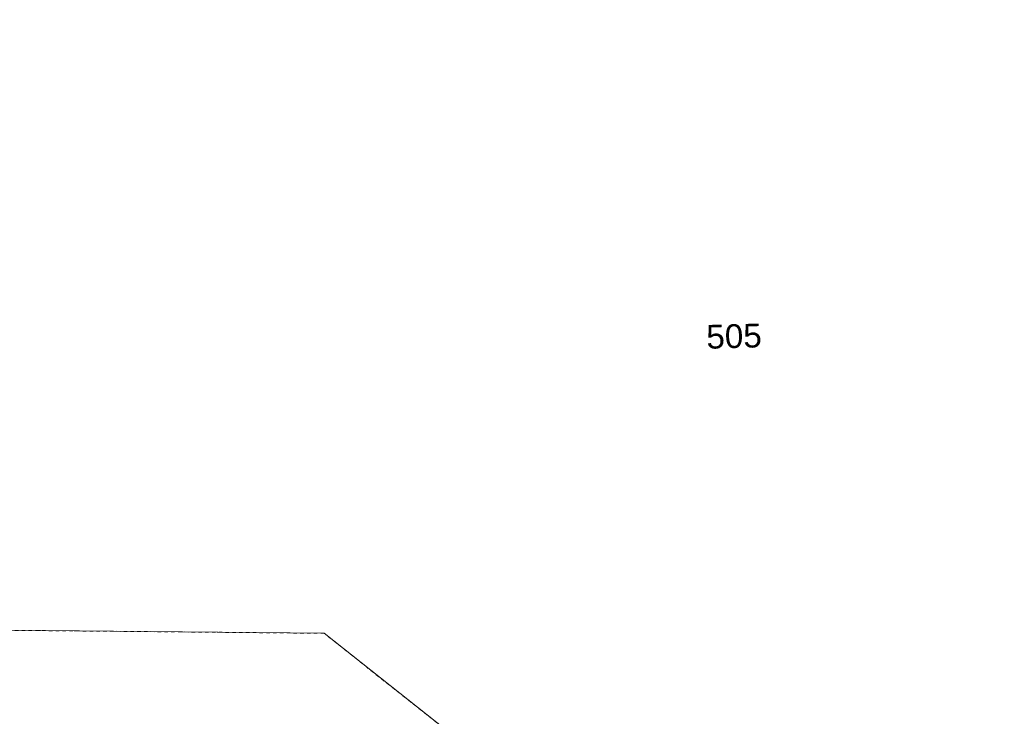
# Model space of a CAD drawing. Header units: millimetres. Extents: x -191 to 81095, y -508122 to 28741.
# Tile 104 of 255: x 4952 to 4981, y 10073 to 10093. Entities that reach past the tile are written whole.
import ezdxf

# ---------------------------------------------------------------- set-up
doc = ezdxf.new("R2010")
doc.units = ezdxf.units.MM
doc.linetypes.add('VE22-087 DB - VST Hervest-Dorsten ALK VA2736$0$1', pattern=[0])
doc.linetypes.add('VE22-087 DB - VST Hervest-Dorsten ALK VA2736$0$2', pattern=[0.16, 0.06, -0.1])
for name, color, linetype, lineweight in [('VE22-087 DB - VST Hervest-Dorsten ALK VA2736$0$AX_Flurstueck', 9, 'VE22-087 DB - VST Hervest-Dorsten ALK VA2736$0$1', 18), ('VE22-087 DB - VST Hervest-Dorsten ALK VA2736$0$AX_Weg', 7, 'VE22-087 DB - VST Hervest-Dorsten ALK VA2736$0$1', 18), ('VE22-087 DB - VST Hervest-Dorsten ALK VA2736$0$Flurgrenzen', 9, 'VE22-087 DB - VST Hervest-Dorsten ALK VA2736$0$1', 18)]:
    doc.layers.add(name, color=color, linetype=linetype, lineweight=lineweight)
doc.layers.add('XREF ALK Kataster', color=251, linetype='Continuous')
doc.styles.add('VE22-087 DB - VST Hervest-Dorsten ALK VA2736$0$0', font='arial.ttf')

# ---------------------------------------------------------------- blocks, each defined once
blk = doc.blocks.new('VE22-087 DB - VST Hervest-Dorsten ALK VA2736')
at = {"layer": 'VE22-087 DB - VST Hervest-Dorsten ALK VA2736$0$AX_Flurstueck', "linetype": 'VE22-087 DB - VST Hervest-Dorsten ALK VA2736$0$1', "lineweight": 13, "ltscale": 0.5}
for points in [[(4935.969, 10104.344, 0), (4935.695, 10075.434, 0), (4960.946, 10075.194, 0), (4977.769, 10061.869, 0), (4982.209, 10059.301, 0), (4986.31, 10058.468, 0), (5006.172, 10058.256, 0), (5006.539, 10098.631, 0), (4999.312, 10100.743, 0), (4997.796, 10099.657, 0), (4996.401, 10098.922, 0), (4993.053, 10098.065, 0), (4982.511, 10101.936, 0), (4971.732, 10103.189, 0), (4970.49, 10103.334, 0), (4969.912, 10103.438, 0), (4956.734, 10103.56, 0), (4956.755, 10105.734, 0), (4955.316, 10106.039, 0), (4948.548, 10107.765, 0), (4941.638, 10107.841, 0)], [(4887.681, 10081.623, 0), (4886.315, 10078.904, 0), (4886.283, 10078.852, 0), (4884.24, 10075.483, 0), (4883.727, 10074.636, 0), (4882.314, 10072.581, 0), (4879.775, 10070.073, 0), (4877.566, 10066.986, 0), (4954.418, 10066.257, 0), (4954.47, 10069.008, 0), (4959.144, 10068.968, 0), (4974.387, 10056.893, 0), (4980.053, 10053.618, 0), (4985.674, 10052.474, 0), (5015.042, 10052.162, 0), (5016.883, 10058.142, 0), (5009.558, 10058.22, 0), (5006.172, 10058.256, 0), (4986.31, 10058.468, 0), (4982.209, 10059.301, 0), (4977.769, 10061.869, 0), (4960.946, 10075.194, 0), (4935.695, 10075.434, 0), (4897.296, 10075.799, 0)]]:
    blk.add_polyline3d(points, close=True, dxfattribs=at)
at = {"layer": 'VE22-087 DB - VST Hervest-Dorsten ALK VA2736$0$AX_Flurstueck', "insert": (4973.004, 10084.289), "char_height": 0.7, "attachment_point": 2, "rotation": 1.5895, "style": 'VE22-087 DB - VST Hervest-Dorsten ALK VA2736$0$0', "bg_fill": 3, "box_fill_scale": 1, "bg_fill_color": 256, "bg_fill_transparency": 0}
blk.add_mtext('505', dxfattribs=at)
at = {"layer": 'VE22-087 DB - VST Hervest-Dorsten ALK VA2736$0$AX_Weg', "color": 7, "linetype": 'VE22-087 DB - VST Hervest-Dorsten ALK VA2736$0$2', "lineweight": 13, "ltscale": 0.5}
blk.add_polyline3d([(5006.539, 10098.631, 0), (5006.172, 10058.256, 0), (4986.31, 10058.468, 0), (4982.209, 10059.301, 0), (4977.769, 10061.869, 0), (4960.946, 10075.194, 0), (4935.695, 10075.434, 0)], dxfattribs=at)
at = {"layer": 'VE22-087 DB - VST Hervest-Dorsten ALK VA2736$0$Flurgrenzen', "ltscale": 0.5}
for points in [[(4894.328, 10098.34, 0), (4890.776, 10091.162, 0), (4890.51, 10090.22, 0), (4888.596, 10083.445, 0), (4888.105, 10082.467, 0), (4887.681, 10081.623, 0), (4897.296, 10075.799, 0), (4960.946, 10075.194, 0), (4977.769, 10061.869, 0), (4982.209, 10059.301, 0), (4986.31, 10058.468, 0), (5006.172, 10058.256, 0), (5006.539, 10098.631, 0)], [(5006.539, 10098.631, 0), (5006.172, 10058.256, 0), (4986.31, 10058.468, 0), (4982.209, 10059.301, 0), (4977.769, 10061.869, 0), (4960.946, 10075.194, 0), (4897.296, 10075.799, 0), (4887.681, 10081.623, 0), (4888.105, 10082.467, 0), (4888.596, 10083.445, 0), (4890.51, 10090.22, 0), (4890.776, 10091.162, 0), (4894.328, 10098.34, 0)]]:
    blk.add_polyline3d(points, dxfattribs=at)

msp = doc.modelspace()

# ---------------------------------------------------------------- block references
at = {"layer": 'XREF ALK Kataster', "color": 251}
msp.add_blockref('VE22-087 DB - VST Hervest-Dorsten ALK VA2736', (0, 0), dxfattribs=at)

doc.saveas('drawing.dxf')
